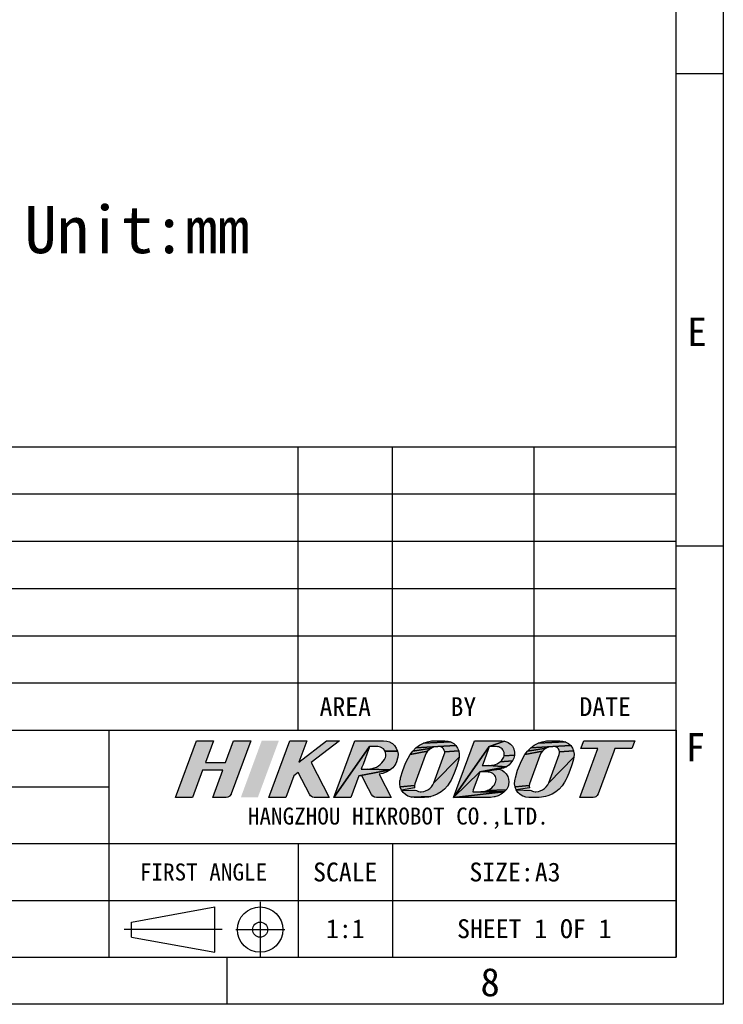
# Model space of a CAD drawing. Header units: millimetres. Extents: x 0 to 420, y 0 to 297.
# Tile 23 of 37: x 346 to 420, y 0 to 104. Entities that reach past the tile are written whole.
import ezdxf
from ezdxf.enums import TextEntityAlignment as Align

# ---------------------------------------------------------------- set-up
doc = ezdxf.new("R2010")
doc.units = ezdxf.units.MM
doc.header["$LTSCALE"] = 23.1
doc.linetypes.add('CENTER', pattern=[0.6, 0.375, -0.075, 0.075, -0.075])
doc.linetypes.add('PHANTOM', pattern=[0.8, 0.45, -0.05, 0.1, -0.05, 0.1, -0.05])
doc.layers.get('0').update_dxf_attribs({"linetype": 'CONTINUOUS'})
doc.layers.add('50_ALL_DETAILS', color=7, linetype='CONTINUOUS')
doc.layers.add('DEFAULT_1', color=7, linetype='CENTER')
doc.styles.get("Standard").update_dxf_attribs({"font": 'simfang.ttf'})
doc.styles.add('TEXTSTYLE_3', font='simfang.ttf')

# ---------------------------------------------------------------- blocks, each defined once
blk = doc.blocks.new('LOGO-R_BL0', base_point=(386.33, 24.89))
for color, points in [(1, [(365.2, 25.58), (367.34, 25.58), (368.19, 27.89), (370, 27.89), (367.92, 22.26), (367.92, 22.26), (367.92, 22.25), (367.8, 22.07), (367.77, 22.04), (367.59, 21.93), (367.39, 21.89), (365.98, 21.89), (367.04, 24.76), (364.9, 24.76), (363.84, 21.89), (362.04, 21.89), (364.25, 27.89), (366.05, 27.89)]), (1, [(378.28, 21.89), (376.72, 21.89), (376.52, 21.93), (376.5, 21.94), (376.33, 22.05), (376.21, 22.22), (375.02, 24.54), (374.57, 24.19), (373.72, 21.89), (371.92, 21.89), (374.13, 27.89), (375.93, 27.89), (375.1, 25.63), (378.03, 27.89), (379.38, 27.89), (376.38, 25.58)]), (8, [(382.58, 27.28), (378.79, 21.89), (381, 27.89), (381.25, 27.89), (381.44, 27.89), (383.12, 27.89), (383.9, 27.89), (384.06, 27.89), (384.39, 27.86), (384.7, 27.76), (384.7, 27.75), (384.98, 27.59), (385.22, 27.37), (385.4, 27.1), (385.52, 26.8), (384.22, 26.77), (384.14, 26.9), (384.04, 27.02), (383.92, 27.12), (383.88, 27.15), (383.74, 27.22), (383.59, 27.26), (383.43, 27.28), (383.16, 27.28), (383.08, 27.28)]), (8, [(382.16, 24.89), (382.35, 24.89), (382.38, 24.89), (384.74, 24.8), (381.44, 24.19), (380.59, 21.89), (378.79, 21.89), (382.58, 27.28), (382.52, 27.13), (382.46, 26.97), (382.09, 25.96), (381.88, 25.39), (381.77, 25.08), (381.69, 24.89), (381.96, 24.89)]), (8, [(388.9, 26.96), (388.71, 26.78), (386.85, 26.42), (387.14, 26.8), (389.11, 27.1)]), (8, [(389.35, 27.2), (389.11, 27.1), (387.14, 26.8), (387.47, 27.13), (389.8, 27.28), (389.61, 27.26)]), (8, [(391.2, 27.75), (391.47, 27.59), (391.7, 27.37), (389.8, 27.28), (387.47, 27.13), (387.85, 27.41), (388.26, 27.62), (391.17, 27.76)]), (8, [(390.55, 27.89), (390.87, 27.86), (391.17, 27.76), (388.26, 27.62), (388.69, 27.78), (388.71, 27.79), (389.14, 27.87), (389.37, 27.88), (389.49, 27.89), (389.6, 27.89)]), (8, [(389.89, 27.28), (389.8, 27.28), (391.7, 27.37), (391.89, 27.11), (392.01, 26.81), (390.52, 26.7), (390.48, 26.87), (390.41, 27.02), (390.29, 27.14), (390.15, 27.23), (390.06, 27.26)]), (8, [(395.47, 27.89), (396.56, 27.89), (396.86, 27.85), (395.24, 27.28), (391.46, 21.89), (393.67, 27.89), (395.11, 27.89), (395.29, 27.89)]), (8, [(394.83, 25.27), (394.92, 25.27), (395.2, 25.27), (397.07, 25.14), (394.25, 24.59), (391.46, 21.89), (395.24, 27.28), (395.13, 26.97), (394.55, 25.39), (394.5, 25.27), (394.64, 25.27)]), (8, [(395.24, 27.28), (396.86, 27.85), (397.15, 27.75), (397.22, 27.71), (397.48, 27.53), (397.68, 27.3), (397.83, 27.03), (397.84, 26.99), (397.91, 26.69), (397.92, 26.38), (396.81, 26.29), (396.83, 26.43), (396.82, 26.51), (396.8, 26.65), (396.75, 26.78), (396.68, 26.91), (396.59, 27.02), (396.48, 27.11), (396.35, 27.19), (396.26, 27.23), (396.12, 27.26), (395.97, 27.28), (395.7, 27.28), (395.61, 27.28), (395.43, 27.28)]), (8, [(401.05, 26.96), (400.86, 26.78), (399, 26.43), (399.29, 26.8), (401.26, 27.1)]), (8, [(401.5, 27.2), (401.26, 27.1), (399.29, 26.8), (399.62, 27.13), (401.95, 27.28), (401.76, 27.26)]), (8, [(403.35, 27.75), (403.62, 27.59), (403.85, 27.37), (401.95, 27.28), (399.62, 27.13), (400, 27.41), (400.4, 27.63), (403.32, 27.76)]), (8, [(402.7, 27.89), (403.01, 27.86), (403.32, 27.76), (400.4, 27.63), (400.84, 27.78), (400.86, 27.79), (401.29, 27.87), (401.52, 27.89), (401.64, 27.89), (401.75, 27.89)]), (8, [(402.04, 27.28), (401.95, 27.28), (403.85, 27.37), (404.04, 27.11), (404.16, 26.81), (402.67, 26.71), (402.63, 26.87), (402.56, 27.02), (402.44, 27.14), (402.36, 27.2), (402.21, 27.26)]), (8, [(405.23, 27.89), (407.03, 27.89), (410.63, 27.89), (410.33, 27.07), (408.53, 27.07), (408.41, 26.75), (406.76, 22.26), (406.76, 22.26), (406.66, 22.1), (406.51, 21.97), (406.42, 21.93), (406.23, 21.89), (406.22, 21.89), (404.82, 21.89), (405.56, 23.91), (406.73, 27.07), (404.93, 27.07)]), (8, [(385.52, 26.79), (385.58, 26.47), (385.56, 26.15), (385.54, 26.03), (385.42, 25.64), (385.34, 25.47), (385.25, 25.31), (385.02, 25.03), (384.74, 24.8), (382.38, 24.89), (382.59, 24.9), (382.83, 24.94), (383.07, 25.01), (383.29, 25.1), (383.5, 25.22), (383.52, 25.24), (383.71, 25.38), (383.88, 25.54), (384.02, 25.72), (384.15, 25.91), (384.24, 26.11), (384.28, 26.26), (384.29, 26.42), (384.29, 26.47), (384.27, 26.62), (384.22, 26.77), (385.52, 26.8)]), (8, [(388.56, 26.57), (388.45, 26.33), (387.35, 23.34), (387.31, 23.17), (385.81, 23), (385.76, 23.31), (385.78, 23.63), (385.83, 23.83), (385.86, 23.95), (386.09, 24.75), (386.38, 25.5), (386.65, 26.05), (386.85, 26.42), (388.71, 26.78)]), (8, [(391.06, 23.5), (390.8, 23.11), (390.49, 22.77), (390.13, 22.47), (389.73, 22.23), (389.3, 22.05), (389.06, 21.98), (386.96, 21.92), (386.66, 22.02), (386.63, 22.03), (386.36, 22.19), (386.12, 22.41), (385.94, 22.67), (387.53, 22.64), (387.67, 22.55), (387.76, 22.52), (387.93, 22.5), (388.03, 22.5), (388.3, 22.53), (388.48, 22.58), (388.72, 22.68), (388.93, 22.82), (389.11, 23), (389.27, 23.21), (389.38, 23.44), (392.05, 26.15), (392, 25.95), (391.87, 25.45), (391.8, 25.21), (391.52, 24.45), (391.3, 23.97), (391.19, 23.73)]), (8, [(392.02, 26.78), (392.06, 26.47), (392.05, 26.15), (389.38, 23.44), (390.48, 26.44), (390.52, 26.61), (390.52, 26.7), (392.01, 26.81)]), (8, [(397.91, 26.34), (397.84, 26.04), (397.7, 25.76), (396.39, 25.65), (396.53, 25.78), (396.65, 25.93), (396.72, 26.03), (396.78, 26.16), (396.81, 26.29), (397.92, 26.38)]), (8, [(400.71, 26.57), (400.59, 26.34), (399.49, 23.34), (399.46, 23.17), (397.96, 23), (397.91, 23.32), (397.93, 23.63), (397.98, 23.83), (398.01, 23.95), (398.24, 24.76), (398.53, 25.5), (398.79, 26.05), (399, 26.43), (400.86, 26.78)]), (8, [(403.21, 23.5), (402.95, 23.11), (402.64, 22.77), (402.28, 22.47), (401.88, 22.23), (401.45, 22.05), (401.2, 21.98), (400.77, 21.91), (400.52, 21.9), (399.43, 21.9), (399.11, 21.92), (398.81, 22.02), (398.78, 22.03), (398.51, 22.2), (398.27, 22.41), (398.09, 22.68), (399.68, 22.64), (399.82, 22.56), (399.91, 22.52), (400.08, 22.5), (400.18, 22.5), (400.45, 22.53), (400.63, 22.58), (400.87, 22.68), (401.08, 22.82), (401.26, 23), (401.42, 23.21), (401.53, 23.45), (404.2, 26.15), (404.15, 25.95), (404.02, 25.45), (403.95, 25.23), (403.67, 24.46), (403.45, 23.97), (403.34, 23.74)]), (8, [(404.16, 26.78), (404.21, 26.47), (404.2, 26.15), (401.53, 23.45), (402.63, 26.44), (402.67, 26.61), (402.67, 26.71), (404.16, 26.81)]), (8, [(396.38, 24.9), (396.31, 24.89), (396.3, 24.89), (394.25, 24.59), (397.07, 25.14), (396.74, 24.99)]), (8, [(397.65, 25.69), (397.57, 25.58), (397.32, 25.32), (397.07, 25.14), (395.2, 25.27), (395.23, 25.27), (395.48, 25.29), (395.58, 25.3), (395.78, 25.34), (395.9, 25.37), (396.07, 25.44), (396.23, 25.54), (396.39, 25.65), (396.39, 25.65), (397.7, 25.76)]), (8, [(383.61, 24.29), (384.85, 21.89), (383.29, 21.89), (383.1, 21.93), (383.09, 21.93), (382.92, 22.03), (382.79, 22.19), (382.78, 22.21), (382.47, 22.81), (381.76, 24.19), (381.73, 24.19), (381.44, 24.19), (384.74, 24.8), (384.39, 24.6), (383.96, 24.43), (383.59, 24.34)]), (8, [(394.05, 22.5), (394.33, 22.5), (394.36, 22.5), (396.82, 22.47), (391.46, 21.89), (394.25, 24.59), (394.14, 24.28), (393.55, 22.7), (393.48, 22.5), (393.78, 22.5)]), (8, [(394.25, 24.59), (396.3, 24.89), (396.59, 24.77), (396.82, 24.61), (397.03, 24.38), (397.19, 24.11), (397.27, 23.84), (397.31, 23.53), (397.27, 23.22), (397.22, 23.05), (397.08, 22.77), (397.02, 22.69), (395.03, 22.62), (395.2, 22.69), (395.37, 22.79), (395.52, 22.92), (395.52, 22.92), (395.66, 23.07), (395.79, 23.23), (395.84, 23.32), (395.91, 23.46), (395.94, 23.6), (395.96, 23.74), (395.95, 23.81), (395.93, 23.95), (395.88, 24.09), (395.81, 24.22), (395.71, 24.33), (395.6, 24.42), (395.47, 24.5), (395.4, 24.53), (395.25, 24.57), (395.11, 24.58), (394.84, 24.59), (394.56, 24.59)]), (8, [(387.32, 23.01), (387.34, 22.91), (385.94, 22.67), (385.82, 22.97), (385.81, 23), (387.31, 23.17)]), (8, [(399.46, 23.08), (399.49, 22.91), (398.09, 22.68), (397.97, 22.97), (397.96, 23), (399.46, 23.17)]), (8, [(388.81, 21.93), (388.37, 21.89), (387.28, 21.89), (386.96, 21.92), (389.06, 21.98)]), (8, [(395.1, 21.89), (394.95, 21.89), (391.46, 21.89), (396.82, 22.47), (396.79, 22.44), (396.5, 22.22), (396.18, 22.06), (395.82, 21.96), (395.75, 21.95), (395.35, 21.9), (395.18, 21.9)]), (8, [(396.99, 22.66), (396.82, 22.47), (394.36, 22.5), (394.61, 22.52), (394.71, 22.53), (394.91, 22.58), (395.03, 22.62), (397.02, 22.69)])]:
    blk.add_hatch(color=color).paths.add_polyline_path(points)
at = {"color": 1}
for points in [[(365.2, 25.58), (367.34, 25.58), (368.19, 27.89), (370, 27.89), (367.92, 22.26), (367.92, 22.26), (367.92, 22.25), (367.8, 22.07), (367.77, 22.04), (367.59, 21.93), (367.39, 21.89), (365.98, 21.89), (367.04, 24.76), (364.9, 24.76), (363.84, 21.89), (362.04, 21.89), (364.25, 27.89), (366.05, 27.89), (365.2, 25.58)], [(378.28, 21.89), (376.72, 21.89), (376.52, 21.93), (376.5, 21.94), (376.33, 22.05), (376.21, 22.22), (375.02, 24.54), (374.57, 24.19), (373.72, 21.89), (371.92, 21.89), (374.13, 27.89), (375.93, 27.89), (375.1, 25.63), (378.03, 27.89), (379.38, 27.89), (376.38, 25.58), (378.28, 21.89)]]:
    blk.add_lwpolyline(points, dxfattribs=at)
at = {"color": 8}
for points in [[(382.58, 27.28), (378.79, 21.89), (381, 27.89), (381.25, 27.89), (381.44, 27.89), (383.12, 27.89), (383.9, 27.89), (384.06, 27.89), (384.39, 27.86), (384.7, 27.76), (384.7, 27.75), (384.98, 27.59), (385.22, 27.37), (385.4, 27.1), (385.52, 26.8), (384.22, 26.77), (384.14, 26.9), (384.04, 27.02), (383.92, 27.12), (383.88, 27.15), (383.74, 27.22), (383.59, 27.26), (383.43, 27.28), (383.16, 27.28), (383.08, 27.28), (382.58, 27.28)], [(382.16, 24.89), (382.35, 24.89), (382.38, 24.89), (384.74, 24.8), (381.44, 24.19), (380.59, 21.89), (378.79, 21.89), (382.58, 27.28), (382.52, 27.13), (382.46, 26.97), (382.09, 25.96), (381.88, 25.39), (381.77, 25.08), (381.69, 24.89), (381.96, 24.89), (382.16, 24.89)], [(388.9, 26.96), (388.71, 26.78), (386.85, 26.42), (387.14, 26.8), (389.11, 27.1), (388.9, 26.96)], [(389.35, 27.2), (389.11, 27.1), (387.14, 26.8), (387.47, 27.13), (389.8, 27.28), (389.61, 27.26), (389.35, 27.2)], [(391.2, 27.75), (391.47, 27.59), (391.7, 27.37), (389.8, 27.28), (387.47, 27.13), (387.85, 27.41), (388.26, 27.62), (391.17, 27.76), (391.2, 27.75)], [(390.55, 27.89), (390.87, 27.86), (391.17, 27.76), (388.26, 27.62), (388.69, 27.78), (388.71, 27.79), (389.14, 27.87), (389.37, 27.88), (389.49, 27.89), (389.6, 27.89), (390.55, 27.89)], [(389.89, 27.28), (389.8, 27.28), (391.7, 27.37), (391.89, 27.11), (392.01, 26.81), (390.52, 26.7), (390.48, 26.87), (390.41, 27.02), (390.29, 27.14), (390.15, 27.23), (390.06, 27.26), (389.89, 27.28)], [(395.47, 27.89), (396.56, 27.89), (396.86, 27.85), (395.24, 27.28), (391.46, 21.89), (393.67, 27.89), (395.11, 27.89), (395.29, 27.89), (395.47, 27.89)], [(394.83, 25.27), (394.92, 25.27), (395.2, 25.27), (397.07, 25.14), (394.25, 24.59), (391.46, 21.89), (395.24, 27.28), (395.13, 26.97), (394.55, 25.39), (394.5, 25.27), (394.64, 25.27), (394.83, 25.27)], [(395.24, 27.28), (396.86, 27.85), (397.15, 27.75), (397.22, 27.71), (397.48, 27.53), (397.68, 27.3), (397.83, 27.03), (397.84, 26.99), (397.91, 26.69), (397.92, 26.38), (396.81, 26.29), (396.83, 26.43), (396.82, 26.51), (396.8, 26.65), (396.75, 26.78), (396.68, 26.91), (396.59, 27.02), (396.48, 27.11), (396.35, 27.19), (396.26, 27.23), (396.12, 27.26), (395.97, 27.28), (395.7, 27.28), (395.61, 27.28), (395.43, 27.28), (395.24, 27.28)], [(401.05, 26.96), (400.86, 26.78), (399, 26.43), (399.29, 26.8), (401.26, 27.1), (401.05, 26.96)], [(401.5, 27.2), (401.26, 27.1), (399.29, 26.8), (399.62, 27.13), (401.95, 27.28), (401.76, 27.26), (401.5, 27.2)], [(403.35, 27.75), (403.62, 27.59), (403.85, 27.37), (401.95, 27.28), (399.62, 27.13), (400, 27.41), (400.4, 27.63), (403.32, 27.76), (403.35, 27.75)], [(402.7, 27.89), (403.01, 27.86), (403.32, 27.76), (400.4, 27.63), (400.84, 27.78), (400.86, 27.79), (401.29, 27.87), (401.52, 27.89), (401.64, 27.89), (401.75, 27.89), (402.7, 27.89)], [(402.04, 27.28), (401.95, 27.28), (403.85, 27.37), (404.04, 27.11), (404.16, 26.81), (402.67, 26.71), (402.63, 26.87), (402.56, 27.02), (402.44, 27.14), (402.36, 27.2), (402.21, 27.26), (402.04, 27.28)], [(405.23, 27.89), (407.03, 27.89), (410.63, 27.89), (410.33, 27.07), (408.53, 27.07), (408.41, 26.75), (406.76, 22.26), (406.76, 22.26), (406.66, 22.1), (406.51, 21.97), (406.42, 21.93), (406.23, 21.89), (406.22, 21.89), (404.82, 21.89), (405.56, 23.91), (406.73, 27.07), (404.93, 27.07), (405.23, 27.89)], [(385.52, 26.79), (385.58, 26.47), (385.56, 26.15), (385.54, 26.03), (385.42, 25.64), (385.34, 25.47), (385.25, 25.31), (385.02, 25.03), (384.74, 24.8), (382.38, 24.89), (382.59, 24.9), (382.83, 24.94), (383.07, 25.01), (383.29, 25.1), (383.5, 25.22), (383.52, 25.24), (383.71, 25.38), (383.88, 25.54), (384.02, 25.72), (384.15, 25.91), (384.24, 26.11), (384.28, 26.26), (384.29, 26.42), (384.29, 26.47), (384.27, 26.62), (384.22, 26.77), (385.52, 26.8), (385.52, 26.79)], [(388.56, 26.57), (388.45, 26.33), (387.35, 23.34), (387.31, 23.17), (385.81, 23), (385.76, 23.31), (385.78, 23.63), (385.83, 23.83), (385.86, 23.95), (386.09, 24.75), (386.38, 25.5), (386.65, 26.05), (386.85, 26.42), (388.71, 26.78), (388.56, 26.57)], [(391.06, 23.5), (390.8, 23.11), (390.49, 22.77), (390.13, 22.47), (389.73, 22.23), (389.3, 22.05), (389.06, 21.98), (386.96, 21.92), (386.66, 22.02), (386.63, 22.03), (386.36, 22.19), (386.12, 22.41), (385.94, 22.67), (387.53, 22.64), (387.67, 22.55), (387.76, 22.52), (387.93, 22.5), (388.03, 22.5), (388.3, 22.53), (388.48, 22.58), (388.72, 22.68), (388.93, 22.82), (389.11, 23), (389.27, 23.21), (389.38, 23.44), (392.05, 26.15), (392, 25.95), (391.87, 25.45), (391.8, 25.21), (391.52, 24.45), (391.3, 23.97), (391.19, 23.73), (391.06, 23.5)], [(392.02, 26.78), (392.06, 26.47), (392.05, 26.15), (389.38, 23.44), (390.48, 26.44), (390.52, 26.61), (390.52, 26.7), (392.01, 26.81), (392.02, 26.78)], [(397.91, 26.34), (397.84, 26.04), (397.7, 25.76), (396.39, 25.65), (396.53, 25.78), (396.65, 25.93), (396.72, 26.03), (396.78, 26.16), (396.81, 26.29), (397.92, 26.38), (397.91, 26.34)], [(400.71, 26.57), (400.59, 26.34), (399.49, 23.34), (399.46, 23.17), (397.96, 23), (397.91, 23.32), (397.93, 23.63), (397.98, 23.83), (398.01, 23.95), (398.24, 24.76), (398.53, 25.5), (398.79, 26.05), (399, 26.43), (400.86, 26.78), (400.71, 26.57)], [(403.21, 23.5), (402.95, 23.11), (402.64, 22.77), (402.28, 22.47), (401.88, 22.23), (401.45, 22.05), (401.2, 21.98), (400.77, 21.91), (400.52, 21.9), (399.43, 21.9), (399.11, 21.92), (398.81, 22.02), (398.78, 22.03), (398.51, 22.2), (398.27, 22.41), (398.09, 22.68), (399.68, 22.64), (399.82, 22.56), (399.91, 22.52), (400.08, 22.5), (400.18, 22.5), (400.45, 22.53), (400.63, 22.58), (400.87, 22.68), (401.08, 22.82), (401.26, 23), (401.42, 23.21), (401.53, 23.45), (404.2, 26.15), (404.15, 25.95), (404.02, 25.45), (403.95, 25.23), (403.67, 24.46), (403.45, 23.97), (403.34, 23.74), (403.21, 23.5)], [(404.16, 26.78), (404.21, 26.47), (404.2, 26.15), (401.53, 23.45), (402.63, 26.44), (402.67, 26.61), (402.67, 26.71), (404.16, 26.81), (404.16, 26.78)], [(396.38, 24.9), (396.31, 24.89), (396.3, 24.89), (394.25, 24.59), (397.07, 25.14), (396.74, 24.99), (396.38, 24.9)], [(397.65, 25.69), (397.57, 25.58), (397.32, 25.32), (397.07, 25.14), (395.2, 25.27), (395.23, 25.27), (395.48, 25.29), (395.58, 25.3), (395.78, 25.34), (395.9, 25.37), (396.07, 25.44), (396.23, 25.54), (396.39, 25.65), (396.39, 25.65), (397.7, 25.76), (397.65, 25.69)], [(383.61, 24.29), (384.85, 21.89), (383.29, 21.89), (383.1, 21.93), (383.09, 21.93), (382.92, 22.03), (382.79, 22.19), (382.78, 22.21), (382.47, 22.81), (381.76, 24.19), (381.73, 24.19), (381.44, 24.19), (384.74, 24.8), (384.39, 24.6), (383.96, 24.43), (383.59, 24.34), (383.61, 24.29)], [(394.05, 22.5), (394.33, 22.5), (394.36, 22.5), (396.82, 22.47), (391.46, 21.89), (394.25, 24.59), (394.14, 24.28), (393.55, 22.7), (393.48, 22.5), (393.78, 22.5), (394.05, 22.5)], [(394.25, 24.59), (396.3, 24.89), (396.59, 24.77), (396.82, 24.61), (397.03, 24.38), (397.19, 24.11), (397.27, 23.84), (397.31, 23.53), (397.27, 23.22), (397.22, 23.05), (397.08, 22.77), (397.02, 22.69), (395.03, 22.62), (395.2, 22.69), (395.37, 22.79), (395.52, 22.92), (395.52, 22.92), (395.66, 23.07), (395.79, 23.23), (395.84, 23.32), (395.91, 23.46), (395.94, 23.6), (395.96, 23.74), (395.95, 23.81), (395.93, 23.95), (395.88, 24.09), (395.81, 24.22), (395.71, 24.33), (395.6, 24.42), (395.47, 24.5), (395.4, 24.53), (395.25, 24.57), (395.11, 24.58), (394.84, 24.59), (394.56, 24.59), (394.25, 24.59)], [(387.32, 23.01), (387.34, 22.91), (385.94, 22.67), (385.82, 22.97), (385.81, 23), (387.31, 23.17), (387.32, 23.01)], [(399.46, 23.08), (399.49, 22.91), (398.09, 22.68), (397.97, 22.97), (397.96, 23), (399.46, 23.17), (399.46, 23.08)], [(388.81, 21.93), (388.37, 21.89), (387.28, 21.89), (386.96, 21.92), (389.06, 21.98), (388.81, 21.93)], [(395.1, 21.89), (394.95, 21.89), (391.46, 21.89), (396.82, 22.47), (396.79, 22.44), (396.5, 22.22), (396.18, 22.06), (395.82, 21.96), (395.75, 21.95), (395.35, 21.9), (395.18, 21.9), (395.1, 21.89)], [(396.99, 22.66), (396.82, 22.47), (394.36, 22.5), (394.61, 22.52), (394.71, 22.53), (394.91, 22.58), (395.03, 22.62), (397.02, 22.69), (396.99, 22.66)]]:
    blk.add_lwpolyline(points, dxfattribs=at)
at = {"color": 1}
blk.add_solid([(372.97, 27.89), (370.75, 21.89), (371.16, 27.89), (368.95, 21.89)], dxfattribs=at)
at = {"color": 8}
for points in [[(395.83, 27.89), (396.56, 27.89), (395.47, 27.89)], [(387.42, 22.76), (387.53, 22.64), (387.34, 22.91), (385.94, 22.67)], [(399.57, 22.77), (399.68, 22.64), (399.49, 22.91), (398.09, 22.68)]]:
    blk.add_solid(points, dxfattribs=at)

msp = doc.modelspace()

# ---------------------------------------------------------------- linework, layer by layer
at = {"color": 7}
for p, q in [((420, 297), (420, 0)), ((415, 5), (415, 292)), ((414.99, 98.5), (419.99, 98.5)), ((235, 59), (415, 59)), ((375, 29), (375, 59)), ((385, 29), (385, 59)), ((400, 29), (400, 59)), ((415, 29), (415, 59)), ((235, 54), (415, 54)), ((235, 49), (415, 49)), ((414.99, 48.5), (419.99, 48.5)), ((235, 44), (415, 44)), ((235, 39), (415, 39)), ((235, 34), (415, 34)), ((235, 29), (415, 29)), ((235, 29), (415, 29)), ((355, 29), (355, 5)), ((415, 29), (415, 5)), ((235, 23), (355, 23)), ((235, 17), (415, 17)), ((375, 17), (375, 5)), ((385, 17), (385, 5)), ((235, 11), (415, 11)), ((357.39, 8.7), (366.19, 10.3)), ((366.19, 5.5), (366.19, 10.3)), ((357.39, 7.1), (357.39, 8.7)), ((357.39, 7.1), (366.19, 5.5)), ((25, 5), (415, 5)), ((235, 5), (415, 5)), ((367.5, 0), (367.5, 5)), ((420, 0), (0, 0))]:
    msp.add_line(p, q, dxfattribs=at)
for radius in [2.4, 0.8]:
    msp.add_circle((370.99, 7.9), radius, dxfattribs=at)
at = {"layer": 'DEFAULT_1', "color": 1, "linetype": 'PHANTOM'}
for p, q in [((370.99, 10.85), (370.99, 4.95)), ((366.99, 7.9), (356.59, 7.9)), ((373.6, 7.89), (368.42, 7.89))]:
    msp.add_line(p, q, dxfattribs=at)

# ---------------------------------------------------------------- block references
at = {"color": 4}
msp.add_blockref('LOGO-R_BL0', (386.33, 24.89), dxfattribs=at)

# ---------------------------------------------------------------- texts
at = {"color": 3, "style": 'TEXTSTYLE_3'}
for s, p in [('E', (416.2, 69.65)), ('F', (416.03, 25.7)), ('8', (394.31, 0.85))]:
    msp.add_text(s, height=3, dxfattribs=at).set_placement(p)
at = {"layer": '50_ALL_DETAILS', "color": 3}
msp.add_text('Unit:mm', height=5, dxfattribs=at).set_placement((346.06, 79.48))
for s, height, p in [('AREA', 2, (380, 30.5)), ('BY', 2, (392.5, 30.5)), ('DATE', 2, (407.5, 30.5)), (' HANGZHOU HIKROBOT CO.,LTD.', 1.8, (385, 19.02)), ('FIRST ANGLE', 1.8, (365, 13.1)), ('SCALE', 2, (380, 13))]:
    msp.add_text(s, height=height, dxfattribs=at).set_placement(p, align=Align.CENTER)
msp.add_text('SIZE:', height=2, dxfattribs=at).set_placement((399.94, 13), align=Align.RIGHT)
at = {"layer": '50_ALL_DETAILS', "color": 7}
msp.add_text('A3', height=2, dxfattribs=at).set_placement((400.06, 13))
for s, p in [('1:1', (380, 7)), ('SHEET 1 OF 1', (400, 7))]:
    msp.add_text(s, height=2, dxfattribs=at).set_placement(p, align=Align.CENTER)

doc.saveas('drawing.dxf')
